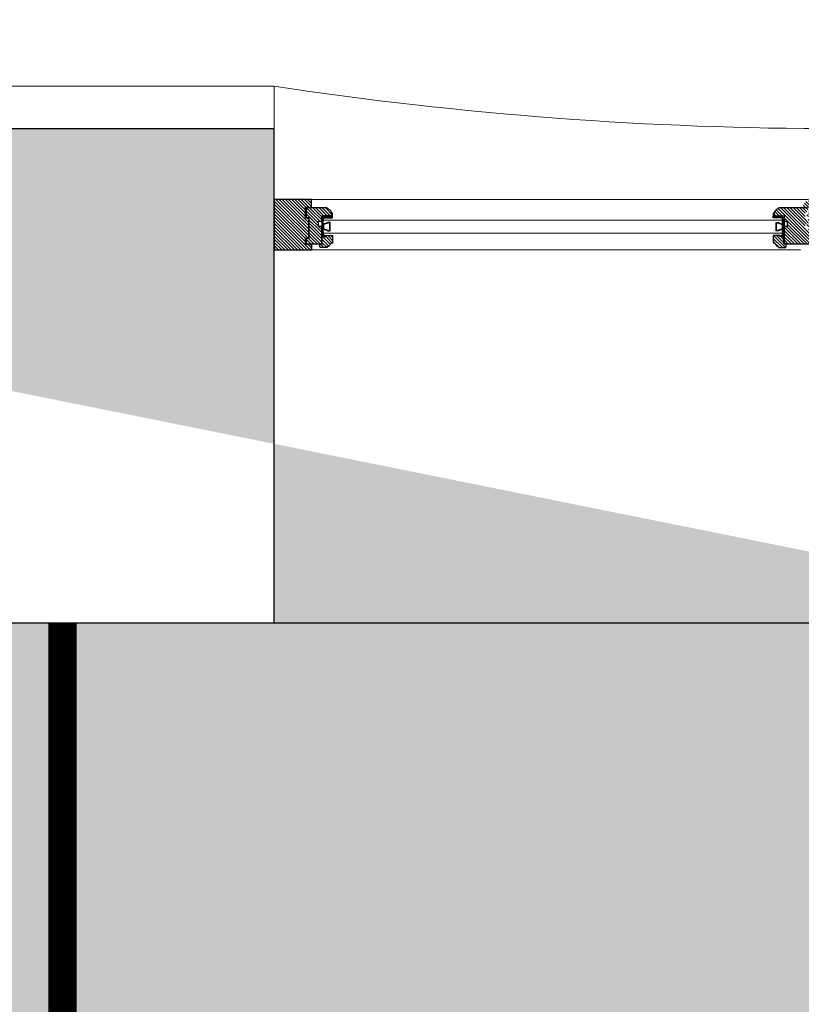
# Model space of a CAD drawing. Header units: millimetres. Extents: x 11706 to 69606, y 10911 to 38811.
# Tile 153 of 256: x 31146 to 32253, y 26920 to 28315. Entities that reach past the tile are written whole.
import ezdxf

# ---------------------------------------------------------------- set-up
doc = ezdxf.new("R2010")
doc.units = ezdxf.units.MM
for name, color, linetype, lineweight in [('concr', 5, 'Continuous', 50), ('hatch', 252, 'Continuous', 0), ('windows line', 151, 'Continuous', 0)]:
    doc.layers.add(name, color=color, linetype=linetype, lineweight=lineweight)
for name, color, linetype in [('doors', 4, 'Continuous'), ('floor', 172, 'Continuous'), ('Plaster', 81, 'Continuous'), ('wall', 5, 'Continuous')]:
    doc.layers.add(name, color=color, linetype=linetype)

# ---------------------------------------------------------------- blocks, each defined once
blk = doc.blocks.new('wind 1400')
h = blk.add_hatch()
h.set_pattern_fill('ANSI31', color=4, angle=-90, style=0)
h.set_pattern_definition([(225, (7117.473, 123812.3033), (-2.24506403, 2.24506403), [])])
edge = h.paths.add_edge_path()
edge.add_line((-7.2, 758), (-7.2, 751.6))
edge.add_line((-7.2, 751.6), (-17, 751.6))
edge.add_line((-17, 751.6), (-18.7, 754.6))
edge.add_arc((-20, 753.9), 1.5, 30.1137, 90)
edge.add_line((-20, 755.4), (-23.4, 755.4))
edge.add_line((-23.4, 755.4), (-23.7, 755))
edge.add_line((-23.7, 755), (-23.7, 714.1))
edge.add_line((-23.7, 714.1), (-22.2, 714.1))
edge.add_arc((-16.2, 714.1), 6, 180, 270)
edge.add_line((-16.2, 708.1), (-16.2, 706.6))
edge.add_line((-16.2, 706.6), (-12.5, 706.6))
edge.add_line((-12.5, 706.6), (-12.5, 722))
edge.add_line((-12.5, 722), (-5, 722))
edge.add_line((-5, 722), (-5, 726.5))
edge.add_line((-5, 726.5), (2.5, 726.5))
edge.add_line((2.5, 726.5), (2.5, 722))
edge.add_line((2.5, 722), (27.3, 722))
edge.add_line((27.3, 722), (27.3, 758.8))
edge.add_line((27.3, 758.8), (26.9, 759.1))
edge.add_line((26.9, 759.1), (7, 758.6))
edge.add_line((7, 758.6), (6.6, 758.2))
edge.add_line((6.6, 758.2), (6.6, 751.6))
edge.add_line((6.6, 751.6), (-0.1, 751.6))
edge.add_line((-0.1, 751.6), (-4.2, 758.4))
edge.add_line((-4.2, 758.4), (-6.9, 758.4))
edge.add_line((-6.9, 758.4), (-7.2, 758))
edge = h.paths.add_edge_path()
edge.add_line((16.8, 721.3), (16.8, 716))
edge.add_line((16.8, 716), (15.3, 716))
edge.add_line((15.3, 716), (15.3, 706.6))
edge.add_line((15.3, 706.6), (25.8, 706.6))
edge.add_arc((29.6, 706.7), 3.87, 108.7208, 181.2952, ccw=False)
edge.add_arc((27.1, 714), 3.87, 288.7208, 361.2952)
edge.add_line((31, 714.1), (32.5, 714.1))
edge.add_line((32.5, 714.1), (32.5, 724.4))
edge.add_line((32.5, 724.4), (27.3, 725.4))
edge.add_line((27.3, 725.4), (27.3, 721.6))
edge.add_line((27.3, 721.6), (16.8, 721.3))
edge = h.paths.add_edge_path()
edge.add_line((8, 760.2), (27.3, 760.2))
edge.add_arc((34, 760.2), 6.75, 90, 180, ccw=False)
edge.add_line((34, 767), (35, 767))
edge.add_line((35, 767), (35, 800))
edge.add_line((35, 800), (-35.5, 800))
edge.add_line((-35.5, 800), (-35.5, 756.5))
edge.add_line((-35.5, 756.5), (-34, 756.5))
edge.add_arc((-28, 756.5), 6, 180, 270)
edge.add_line((-28, 750.5), (-28, 749))
edge.add_line((-28, 749), (-24.9, 749))
edge.add_line((-24.9, 749), (-24.9, 757.2))
edge.add_line((-24.9, 757.2), (-15.9, 757.2))
edge.add_line((-15.9, 757.2), (-13.6, 753.5))
edge.add_line((-13.6, 753.5), (-11.7, 753.5))
edge.add_line((-11.7, 753.5), (-11.4, 753.9))
edge.add_line((-11.4, 753.9), (-11.4, 767.4))
edge.add_line((-11.4, 767.4), (-8.4, 767.4))
edge.add_line((-8.4, 767.4), (-8.4, 761.8))
edge.add_line((-8.4, 761.8), (-5.9, 761.8))
edge.add_line((-5.9, 761.8), (-5.9, 760.2))
edge.add_line((-5.9, 760.2), (-3.8, 760.2))
edge.add_line((-3.8, 760.2), (0.3, 753.5))
edge.add_line((0.3, 753.5), (2.1, 753.5))
edge.add_line((2.1, 753.5), (2.5, 753.9))
edge.add_line((2.5, 753.9), (2.5, 767.4))
edge.add_line((2.5, 767.4), (5.5, 767.4))
edge.add_line((5.5, 767.4), (5.5, 761.8))
edge.add_line((5.5, 761.8), (8, 761.8))
at = {"ltscale": 10}
h = blk.add_hatch(dxfattribs=at)
h.set_pattern_fill('BRASS', color=4, scale=0.225, angle=-135, style=0)
h.set_pattern_definition([(315, (591.7002, 2718.9014), (-1.0102788, -1.0102788), []), (315, (591.195, 2718.3963), (-1.0102788, -1.0102788), [0.714375, -0.3571875])])
h.paths.add_polyline_path([(-12.5, 718.6), (-9.5, 718.6), (-9.5, 709.6), (-12.5, 709.6)])
h = blk.add_hatch(dxfattribs=at)
h.set_pattern_fill('ANGLE', color=4, scale=0.1125, angle=-135, style=0)
h.set_pattern_definition([(315, (601.4502, 2718.9014), (-0.55565335, -0.55565335), [0.5715, -0.2143125]), (225, (601.4502, 2718.9014), (-0.55565335, 0.55565335), [0.5715, -0.2143125])])
edge = h.paths.add_edge_path()
edge.add_line((15.3, 722), (15.3, 719.8))
edge.add_line((15.3, 719.8), (13.8, 719.8))
edge.add_arc((14.1, 720.9), 1.16, 104.793, 255.207, ccw=False)
edge.add_line((13.8, 722), (15.3, 722))
h = blk.add_hatch(dxfattribs=at)
h.set_pattern_fill('ANGLE', color=4, scale=0.1125, angle=-135, style=0)
h.set_pattern_definition([(315, (601.4502, 2723.0264), (-0.55565335, -0.55565335), [0.5715, -0.2143125]), (225, (601.4502, 2723.0264), (-0.55565335, 0.55565335), [0.5715, -0.2143125])])
edge = h.paths.add_edge_path()
edge.add_line((16.8, 721.6), (16.8, 717.1))
edge.add_arc((16, 717.7), 0.938, 216.8699, 323.1301, ccw=False)
edge.add_line((15.3, 717.1), (15.3, 721.6))
edge.add_arc((16, 721.1), 0.926, 35.8841, 144.1159, ccw=False)
h = blk.add_hatch(dxfattribs=at)
h.set_pattern_fill('ANGLE', color=4, scale=0.1125, angle=-135, style=0)
h.set_pattern_definition([(315, (591.7002, 2718.9014), (-0.55565335, -0.55565335), [0.5715, -0.2143125]), (225, (591.7002, 2718.9014), (-0.55565335, 0.55565335), [0.5715, -0.2143125])])
h.paths.add_polyline_path([(-12.5, 709.6), (-9.5, 709.6), (-9.5, 706.6), (-12.5, 706.6)])
h = blk.add_hatch()
h.set_pattern_fill('ANSI31', color=4, angle=-90, style=0)
h.set_pattern_definition([(225, (7117.473, 123984.8033), (-2.24506403, 2.24506403), [])])
edge = h.paths.add_edge_path()
edge.add_line((-12.5, 67.1), (-12.5, 82.5))
edge.add_line((-12.5, 82.5), (-16.2, 82.5))
edge.add_line((-16.2, 82.5), (-16.2, 81))
edge.add_arc((-16.2, 75), 6, 90, 180)
edge.add_line((-22.2, 75), (-23.7, 75))
edge.add_line((-23.7, 75), (-23.7, 45))
edge.add_line((-23.7, 45), (-10.2, 45))
edge.add_line((-10.2, 45), (-10.2, 48.8))
edge.add_line((-10.2, 48.8), (19.8, 48.8))
edge.add_line((19.8, 48.8), (19.8, 45))
edge.add_line((19.8, 45), (27.3, 45))
edge.add_line((27.3, 45), (27.3, 67.1))
edge.add_line((27.3, 67.1), (2.5, 67.1))
edge.add_line((2.5, 67.1), (2.5, 62.6))
edge.add_line((2.5, 62.6), (-5, 62.6))
edge.add_line((-5, 62.6), (-5, 67.1))
edge.add_line((-5, 67.1), (-12.5, 67.1))
h.paths.add_polyline_path([(-24.7, 52.5), (-35.5, 52.5), (-35.5, 0), (35.5, 0), (35.5, 52.5), (28.3, 52.5), (28.3, 44), (18.8, 44), (18.8, 48.8), (-9.2, 48.8), (-9.2, 44), (-24.7, 44)])
edge = h.paths.add_edge_path()
edge.add_line((17, 67.9), (17, 73.1))
edge.add_line((17, 73.1), (15.5, 73.1))
edge.add_line((15.5, 73.1), (15.5, 82.5))
edge.add_line((15.5, 82.5), (26, 82.5))
edge.add_arc((29.9, 82.4), 3.87, 178.7048, 251.2792)
edge.add_arc((27.4, 75.1), 3.87, -1.2952, 71.2792, ccw=False)
edge.add_line((31.2, 75), (32.5, 75))
edge.add_line((32.5, 75), (32.5, 64.7))
edge.add_line((32.5, 64.7), (27.5, 63.8))
edge.add_line((27.5, 63.8), (27.5, 67.9))
edge.add_line((27.5, 67.9), (17, 67.9))
h = blk.add_hatch(dxfattribs=at)
h.set_pattern_fill('ANGLE', color=4, scale=0.1125, angle=-135, style=0)
h.set_pattern_definition([(45, (591.7002, -1929.7764), (-0.55565335, 0.55565335), [0.5715, -0.2143125]), (135, (591.7002, -1929.7764), (-0.55565335, -0.55565335), [0.5715, -0.2143125])])
h.paths.add_polyline_path([(-12.5, 79.5), (-9.5, 79.5), (-9.5, 82.5), (-12.5, 82.5)])
h = blk.add_hatch(dxfattribs=at)
h.set_pattern_fill('BRASS', color=4, scale=0.225, angle=-135, style=0)
h.set_pattern_definition([(45, (591.7002, -1929.7764), (-1.0102788, 1.0102788), []), (45, (591.195, -1929.2713), (-1.0102788, 1.0102788), [0.714375, -0.3571875])])
h.paths.add_polyline_path([(-12.5, 70.5), (-9.5, 70.5), (-9.5, 79.5), (-12.5, 79.5)])
h = blk.add_hatch(dxfattribs=at)
h.set_pattern_fill('ANGLE', color=4, scale=0.1125, angle=-135, style=0)
h.set_pattern_definition([(45, (601.4502, -1933.9014), (-0.55565335, 0.55565335), [0.5715, -0.2143125]), (135, (601.4502, -1933.9014), (-0.55565335, -0.55565335), [0.5715, -0.2143125])])
edge = h.paths.add_edge_path()
edge.add_line((16.8, 67.5), (16.8, 72))
edge.add_arc((16, 71.4), 0.938, 36.8699, 143.1301)
edge.add_line((15.3, 72), (15.3, 67.5))
edge.add_arc((16, 68.1), 0.926, 215.8841, 324.1159)
h = blk.add_hatch(dxfattribs=at)
h.set_pattern_fill('ANGLE', color=4, scale=0.1125, angle=-135, style=0)
h.set_pattern_definition([(45, (601.4502, -1929.7764), (-0.55565335, 0.55565335), [0.5715, -0.2143125]), (135, (601.4502, -1929.7764), (-0.55565335, -0.55565335), [0.5715, -0.2143125])])
edge = h.paths.add_edge_path()
edge.add_line((15.3, 67.1), (15.3, 69.4))
edge.add_line((15.3, 69.4), (13.8, 69.4))
edge.add_arc((14.1, 68.2), 1.16, 104.793, 255.207)
edge.add_line((13.8, 67.1), (15.3, 67.1))
at = {"color": 8}
for p, q in [((-35.5, 756.5), (-35, 52.5)), ((35.5, 52.5), (35, 745.3))]:
    blk.add_line(p, q, dxfattribs=at)
at = {"color": 4, "ltscale": 10}
for p, q in [((-10.2, 722), (13, 719.8)), ((-10.2, 719.8), (13, 722)), ((15.3, 719.8), (-9.5, 719.8)), ((-10.2, 69.4), (13, 67.1)), ((-10.2, 67.1), (13, 69.4))]:
    blk.add_line(p, q, dxfattribs=at)
at = {"color": 7}
for p, q in [((-6.2, 719.8), (-5.7, 69.4)), ((12, 719.8), (12.5, 69.4))]:
    blk.add_line(p, q, dxfattribs=at)
for p, q in [((15.3, 69.4), (-9.5, 69.4)), ((-10.2, 45), (-10.2, 48.8)), ((27.3, 52.5), (35.5, 52.5))]:
    blk.add_line(p, q)
for points in [[(-23.7, 755), (-23.7, 714.1), (-22.2, 714.1, 0.414214), (-16.2, 708.1), (-16.2, 706.6), (-12.5, 706.6), (-12.5, 722), (-5, 722), (-5, 726.5), (2.5, 726.5), (2.5, 722), (27.3, 722), (27.3, 758.8)], [(-12.5, 67.1), (-12.5, 82.5), (-16.2, 82.5), (-16.2, 81, 0.414214), (-22.2, 75), (-23.7, 75), (-23.7, 45), (-10.2, 45), (-10.2, 48.8), (19.8, 48.8), (19.8, 45), (27.3, 45), (27.3, 67.1), (2.5, 67.1), (2.5, 62.6), (-5, 62.6), (-5, 67.1), (-12.5, 67.1)]]:
    blk.add_lwpolyline(points, format="xyb", dxfattribs=at)
at = {"color": 4, "ltscale": 10}
for points in [[(-12.5, 718.6), (-9.5, 718.6), (-9.5, 709.6), (-12.5, 709.6)], [(13, 722), (13, 719.8), (-10.2, 719.8), (-10.2, 722)], [(-12.5, 709.6), (-9.5, 709.6), (-9.5, 706.6), (-12.5, 706.6)], [(-12.5, 79.5), (-9.5, 79.5), (-9.5, 82.5), (-12.5, 82.5)], [(-12.5, 70.5), (-9.5, 70.5), (-9.5, 79.5), (-12.5, 79.5)], [(13, 67.1), (13, 69.4), (-10.2, 69.4), (-10.2, 67.1)]]:
    blk.add_lwpolyline(points, close=True, dxfattribs=at)
at = {"color": 7}
for points in [[(8.9, 710.8), (-3.1, 710.8), (-3.1, 714.5), (-2.4, 714.5), (-0.5, 719.8), (6.3, 719.8), (8.1, 714.5), (8.9, 714.5)], [(8.5, 711.1), (-2.7, 711.1), (-2.7, 714.1), (-2.1, 714.1), (-0.3, 719.4), (6, 719.4), (7.9, 714.1), (8.5, 714.1)], [(8.9, 79.1), (-3.1, 79.1), (-3.1, 75.4), (-2.4, 75.4), (-0.5, 69.4), (6.3, 69.4), (8.1, 75.4), (8.9, 75.4)], [(8.5, 78.7), (-2.7, 78.7), (-2.7, 75.7), (-2.1, 75.7), (-0.3, 69.7), (6, 69.7), (7.9, 75.7), (8.5, 75.7)]]:
    blk.add_lwpolyline(points, close=True, dxfattribs=at)
at = {"color": 4, "ltscale": 10}
for points in [[(15.3, 722), (15.3, 719.8), (13.8, 719.8, -0.770201), (13.8, 722)], [(16.8, 721.6), (16.8, 717.1, -0.5), (15.3, 717.1), (15.3, 721.6, -0.5108)], [(16.8, 67.5), (16.8, 72, 0.5), (15.3, 72), (15.3, 67.5, 0.5108)], [(15.3, 67.1), (15.3, 69.4), (13.8, 69.4, 0.770201), (13.8, 67.1)]]:
    blk.add_lwpolyline(points, format="xyb", close=True, dxfattribs=at)
at = {"color": 7}
for points in [[(16.8, 721.3), (16.8, 716), (15.3, 716), (15.3, 706.6), (25.8, 706.6, -0.327693), (28.4, 710.4, 0.327693), (31, 714.1), (32.5, 714.1), (32.5, 724.4), (27.3, 725.4), (27.3, 721.6), (16.8, 721.3)], [(17, 67.9), (17, 73.1), (15.5, 73.1), (15.5, 82.5), (26, 82.5, 0.327693), (28.6, 78.7, -0.327693), (31.2, 75), (32.5, 75), (32.5, 64.7), (27.5, 63.8), (27.5, 67.9), (17, 67.9)]]:
    blk.add_lwpolyline(points, format="xyb", close=True, dxfattribs=at)
blk.add_lwpolyline([(-24.7, 52.5), (-35.5, 52.5), (-35.5, 0), (35.5, 0), (35.5, 52.5), (28.3, 52.5), (28.3, 44), (18.8, 44), (18.8, 48.8), (-9.2, 48.8), (-9.2, 44), (-24.7, 44), (-24.7, 52.5)], dxfattribs=at)

msp = doc.modelspace()

# ---------------------------------------------------------------- hatches: boundary and pattern name
at = {"layer": 'floor', "true_color": 0xfef4cd}
h = msp.add_hatch(color=254, dxfattribs=at)
h.paths.add_polyline_path([(16506.5, 11710.5), (12406.5, 11710.5), (12406.6, 15810.5), (16506.5, 15810.5), (16506.5, 14810.5), (16606.5, 14810.5), (16606.5, 16010.5), (16506.5, 16010.5), (16506.5, 16910.5), (16606.5, 16910.5), (16606.5, 18185.5), (12406.5, 18185.5), (12406.5, 22335.5), (18706.5, 22335.5), (18706.5, 22085.5), (18956.5, 22085.5), (18956.5, 17085.5), (18706.5, 17085.5), (18706.5, 16485.5), (19306.5, 16485.5), (19306.5, 17085.5), (19056.5, 17085.5), (19056.5, 22085.5), (19306.5, 22085.5), (19306.5, 22335.5), (26106.5, 22335.5), (26106.5, 22085.5), (26706.5, 22085.5), (26706.5, 22685.5), (26106.5, 22685.5), (26106.5, 22435.5), (19306.5, 22435.5), (19306.5, 22956.8), (19206.5, 22956.8), (19206.5, 22685.5), (18706.5, 22685.5), (18706.5, 22435.5), (12406.5, 22435.5), (12406.5, 27460.5), (12606.5, 27460.5), (12606.5, 28260.5), (13406.5, 28260.5), (13406.5, 27460.5), (19206.5, 27460.5), (19206.5, 23766.8), (19306.5, 23766.8), (19306.5, 27460.5), (26356.5, 27460.5), (26356.5, 23766.8), (26456.5, 23766.8), (26456.5, 27460.5), (31206.5, 27460.5), (31206.5, 22435.5), (28206.5, 22435.5), (28206.5, 22335.5), (31206.5, 22335.5), (31206.5, 16835.5), (28206.5, 16835.5), (28206.5, 16735.5), (31206.5, 16735.5), (31206.5, 11710.5), (26806.5, 11710.5), (26806.5, 13826.7), (26706.5, 13826.7), (26706.5, 11710.5), (16606.5, 11710.5), (16606.5, 13910.5), (16506.5, 13910.5)])
h.paths.add_polyline_path([(26106.5, 17085.5), (26706.5, 17085.5), (26706.5, 16485.5), (26106.5, 16485.5)], flags=16)
at = {"layer": 'floor'}
h = msp.add_hatch(dxfattribs=at)
h.set_pattern_fill('ANGLE', color=252, scale=40, style=0)
h.set_pattern_definition([(0, (-135610.08, 201539), (0, 279.4), [203.2, -76.2]), (90, (-135610.08, 201539), (-279.4, 2e-14), [203.2, -76.2])])
h.paths.add_polyline_path([(34106.5, 24820.5), (40906.5, 24820.5), (40906.5, 14885.5), (34106.5, 14885.5)], flags=16)
h.paths.add_polyline_path([(31206.5, 27460.5), (34706.5, 27460.5), (34706.5, 28235.5), (35906.5, 28235.5), (35906.5, 27415.5), (35911.5, 27410.5), (36901.5, 27410.5), (36906.5, 27415.5), (36906.5, 28235.5), (38106.5, 28235.5), (38106.5, 27415.5), (38111.5, 27410.5), (38631.5, 27410.5), (39406.5, 27410.5), (39406.5, 28260.5), (43006.5, 28260.5), (43006.5, 27460.5), (43806.5, 27460.5), (43806.5, 11710.5), (31206.5, 11710.5)])
at = {"layer": 'hatch', "true_color": 0xc3db84}
h = msp.add_hatch(color=53, dxfattribs=at)
h.paths.add_polyline_path([(34106.5, 24820.5), (40906.5, 24820.5), (40906.5, 14885.5), (34106.5, 14885.5)], flags=16)
h.paths.add_polyline_path([(31206.5, 27460.5), (34706.5, 27460.5), (34706.5, 28235.5), (35906.5, 28235.5), (35906.5, 27415.5), (35911.5, 27410.5), (36901.5, 27410.5), (36906.5, 27415.5), (36906.5, 28235.5), (38106.5, 28235.5), (38106.5, 27415.5), (38111.5, 27410.5), (38631.5, 27410.5), (39406.5, 27410.5), (39406.5, 28260.5), (43006.5, 28260.5), (43006.5, 27460.5), (43806.5, 27460.5), (43806.5, 11710.5), (31206.5, 11710.5)])
at = {"layer": 'wall', "true_color": 0x706e6b}
h = msp.add_hatch(color=8, dxfattribs=at)
h.paths.add_polyline_path([(12406.5, 15910.5), (16506.5, 15910.5), (16506.5, 16010.5), (16606.5, 16010.5), (16606.5, 14810.5), (16506.5, 14810.5), (16506.5, 15810.5), (12406.5, 15810.5)])
h.paths.add_polyline_path([(68906.5, 19785.5), (65406.5, 19785.5), (65406.5, 19885.5), (65306.5, 19885.5), (65306.5, 19585.5), (65406.5, 19585.5), (65406.5, 19685.5), (68906.5, 19685.5)])
h.paths.add_polyline_path([(68906.5, 22460.5), (64667.3, 22460.5), (64667.3, 22311.1), (65306.5, 22311.1), (65306.5, 20885.5), (65406.5, 20885.5), (65406.5, 22311.1), (68906.5, 22311.1)])
h.paths.add_polyline_path([(16606.5, 13910.5), (16506.5, 13910.5), (16506.5, 11710.5), (16606.5, 11710.5)])
h.paths.add_polyline_path([(65406.5, 18585.5), (65306.5, 18585.5), (65306.5, 17010.5), (65406.5, 17010.5)])
h.paths.add_polyline_path([(63706.5, 16485.5), (63506.5, 16485.5), (63506.5, 11710.5), (63706.5, 11710.5)])
h.paths.add_polyline_path([(63906.5, 17010.5), (63706.5, 17010.5), (63706.5, 16760.5), (63906.5, 16760.5)])
h.paths.add_polyline_path([(66906.5, 17010.5), (64906.5, 17010.5), (64906.5, 16760.5), (66906.5, 16760.5)])
h.paths.add_polyline_path([(63481.5, 27460.5), (63331.5, 27460.5), (63331.5, 22685.5), (63481.5, 22685.5)], flags=16)
h.paths.add_polyline_path([(63856.5, 22460.5), (63706.5, 22460.5), (63706.5, 22310.5), (63856.5, 22310.5)], flags=17)
h.paths.add_polyline_path([(56081.5, 16485.5), (55931.5, 16485.5), (55931.5, 11710.5), (56081.5, 11710.5)])
h.paths.add_polyline_path([(48681.5, 16485.5), (48531.5, 16485.5), (48531.5, 11710.5), (48681.5, 11710.5)])
h.paths.add_polyline_path([(48681.5, 27460.5), (48531.5, 27460.5), (48531.5, 22685.5), (48681.5, 22685.5)], flags=16)
h.paths.add_polyline_path([(19056.5, 22085.5), (18956.5, 22085.5), (18956.5, 17085.5), (19056.5, 17085.5)])
h.paths.add_polyline_path([(26806.5, 13826.7), (26706.5, 13826.7), (26706.5, 11710.5), (26806.5, 11710.5)])
h.paths.add_polyline_path([(18706.5, 22435.5), (12406.5, 22435.5), (12406.5, 22335.5), (18706.5, 22335.5)])
h.paths.add_polyline_path([(26106.5, 22435.5), (19306.5, 22435.5), (19306.5, 22335.5), (26106.5, 22335.5)], flags=17)
h.paths.add_polyline_path([(12406.5, 18085.5), (12406.5, 18185.5), (16606.5, 18185.5), (16606.5, 16910.5), (16506.5, 16910.5), (16506.5, 18085.5)])
h.paths.add_polyline_path([(31206.5, 16835.5), (28206.5, 16835.5), (28206.5, 16735.5), (31206.5, 16735.5)])
h.paths.add_polyline_path([(19306.5, 22956.8), (19206.5, 22956.8), (19206.5, 22685.5), (19306.5, 22685.5)], flags=17)
h.paths.add_polyline_path([(28206.5, 22435.5), (31206.5, 22435.5), (31206.5, 22335.5), (28206.5, 22335.5)], flags=17)
h.paths.add_polyline_path([(69506.5, 20085.5), (68906.5, 20085.5), (68906.5, 19485.5), (69506.5, 19485.5)])
h.paths.add_polyline_path([(66906.5, 15610.5), (66906.5, 17010.5), (68906.5, 17010.5), (68906.5, 17885.5), (69606.5, 17885.5), (69606.5, 16310.5), (67606.5, 16310.5), (67606.5, 15610.5)])
h.paths.add_polyline_path([(48606.5, 20751.9), (48506.5, 20751.9), (48506.5, 18419.2), (48606.5, 18419.2)])
h.paths.add_polyline_path([(43506.5, 11710.5), (44106.5, 11710.5), (44106.5, 11010.5), (43506.5, 11010.5)])
h.paths.add_polyline_path([(63106.5, 22685.5), (63706.5, 22685.5), (63706.5, 22085.5), (63106.5, 22085.5)], flags=17)
h.paths.add_polyline_path([(69606.5, 23085.5), (68906.5, 23085.5), (68906.5, 21685.5), (69606.5, 21685.5)])
h.paths.add_polyline_path([(65706.5, 11710.5), (66906.5, 11710.5), (66906.5, 14610.5), (67606.5, 14610.5), (67606.5, 10910.5), (65706.5, 10910.5)])
h.paths.add_polyline_path([(62706.5, 11710.5), (64106.5, 11710.5), (64106.5, 10910.5), (62706.5, 10910.5)])
h.paths.add_polyline_path([(55306.5, 11710.5), (56706.5, 11710.5), (56706.5, 10910.5), (55306.5, 10910.5)])
h.paths.add_polyline_path([(47906.5, 11710.5), (49306.5, 11710.5), (49306.5, 10910.5), (47906.5, 10910.5)])
h.paths.add_polyline_path([(60506.5, 11710.5), (61106.5, 11710.5), (61106.5, 11010.5), (60506.5, 11010.5)])
h.paths.add_polyline_path([(58306.5, 11710.5), (58906.5, 11710.5), (58906.5, 11010.5), (58306.5, 11010.5)])
h.paths.add_polyline_path([(53106.5, 11710.5), (53706.5, 11710.5), (53706.5, 11010.5), (53106.5, 11010.5)])
h.paths.add_polyline_path([(50906.5, 11710.5), (51506.5, 11710.5), (51506.5, 11010.5), (50906.5, 11010.5)])
h.paths.add_polyline_path([(45706.5, 11710.5), (46306.5, 11710.5), (46306.5, 11010.5), (45706.5, 11010.5)])
h.paths.add_polyline_path([(48306.5, 17085.5), (48906.5, 17085.5), (48906.5, 16485.5), (48306.5, 16485.5)])
h.paths.add_polyline_path([(55706.5, 17085.5), (56306.5, 17085.5), (56306.5, 16485.5), (55706.5, 16485.5)])
h.paths.add_polyline_path([(63106.5, 17085.5), (63706.5, 17085.5), (63706.5, 16485.5), (63106.5, 16485.5)])
h.paths.add_polyline_path([(55706.5, 22685.5), (56306.5, 22685.5), (56306.5, 22085.5), (55706.5, 22085.5)], flags=17)
h.paths.add_polyline_path([(48306.5, 22685.5), (48906.5, 22685.5), (48906.5, 22085.5), (48306.5, 22085.5)], flags=17)
h.paths.add_polyline_path([(40506.5, 11710.5), (41906.5, 11710.5), (41906.5, 10910.5), (40506.5, 10910.5)])
h.paths.add_polyline_path([(33506.5, 17085.5), (34106.5, 17085.5), (34106.5, 16485.5), (33506.5, 16485.5)])
h.paths.add_polyline_path([(40906.5, 17085.5), (41506.5, 17085.5), (41506.5, 16485.5), (40906.5, 16485.5)])
h.paths.add_polyline_path([(40906.5, 22685.5), (41506.5, 22685.5), (41506.5, 22085.5), (40906.5, 22085.5)], flags=17)
h.paths.add_polyline_path([(33506.5, 22685.5), (34106.5, 22685.5), (34106.5, 22085.5), (33506.5, 22085.5)], flags=17)
h.paths.add_polyline_path([(26406.5, 20751.9), (26506.5, 20751.9), (26506.5, 18419.2), (26406.5, 18419.2)])
h.paths.add_polyline_path([(33106.5, 11710.5), (34506.5, 11710.5), (34506.5, 10910.5), (33106.5, 10910.5)])
h.paths.add_polyline_path([(38306.5, 11710.5), (38906.5, 11710.5), (38906.5, 11010.5), (38306.5, 11010.5)])
h.paths.add_polyline_path([(36106.5, 11710.5), (36706.5, 11710.5), (36706.5, 11010.5), (36106.5, 11010.5)])
h.paths.add_polyline_path([(30906.5, 11710.5), (31506.5, 11710.5), (31506.5, 11010.5), (30906.5, 11010.5)])
h.paths.add_polyline_path([(11746.5, 20385.5), (12406.5, 20385.5), (12406.5, 20985.5), (11746.5, 20985.5)])
h.paths.add_polyline_path([(12406.5, 20985.5), (11706.5, 20985.5), (11706.5, 23360.5), (12406.5, 23360.5)])
h.paths.add_polyline_path([(11746.5, 18785.5), (12406.5, 18785.5), (12406.5, 18185.5), (11746.5, 18185.5)])
h.paths.add_polyline_path([(11746.5, 15210.5), (12406.5, 15210.5), (12406.5, 15810.5), (11746.5, 15810.5)])
h.paths.add_polyline_path([(11746.5, 13610.5), (12406.5, 13610.5), (12406.5, 13010.5), (11746.5, 13010.5)])
h.paths.add_polyline_path([(12406.5, 18185.5), (11706.5, 18185.5), (11706.5, 15810.5), (12406.5, 15810.5)])
h.paths.add_polyline_path([(25706.5, 11710.5), (27106.5, 11710.5), (27106.5, 10910.5), (25706.5, 10910.5)])
h.paths.add_polyline_path([(18306.5, 11710.5), (19706.5, 11710.5), (19706.5, 10910.5), (18306.5, 10910.5)])
h.paths.add_polyline_path([(28706.5, 11710.5), (29306.5, 11710.5), (29306.5, 11010.5), (28706.5, 11010.5)])
h.paths.add_polyline_path([(23506.5, 11710.5), (24106.5, 11710.5), (24106.5, 11010.5), (23506.5, 11010.5)])
h.paths.add_polyline_path([(21306.5, 11710.5), (21906.5, 11710.5), (21906.5, 11010.5), (21306.5, 11010.5)])
h.paths.add_polyline_path([(16306.5, 11710.5), (16906.5, 11710.5), (16906.5, 11010.5), (16306.5, 11010.5)])
h.paths.add_polyline_path([(14306.5, 11710.5), (14906.5, 11710.5), (14906.5, 11010.5), (14306.5, 11010.5)])
h.paths.add_polyline_path([(11706.5, 13010.5), (12406.5, 13010.5), (12406.5, 11710.5), (12906.5, 11710.5), (12906.5, 10910.5), (11706.5, 10910.5)])
h.paths.add_polyline_path([(18706.5, 17085.5), (19306.5, 17085.5), (19306.5, 16485.5), (18706.5, 16485.5)])
h.paths.add_polyline_path([(26106.5, 17085.5), (26706.5, 17085.5), (26706.5, 16485.5), (26106.5, 16485.5)])
h.paths.add_polyline_path([(26106.5, 22685.5), (26706.5, 22685.5), (26706.5, 22085.5), (26106.5, 22085.5)], flags=17)
h.paths.add_polyline_path([(18706.5, 22685.5), (19306.5, 22685.5), (19306.5, 22085.5), (18706.5, 22085.5)], flags=17)
h.paths.add_polyline_path([(14306.5, 31260.5), (14406.5, 31260.5), (14406.5, 30060.5), (14906.5, 30060.5), (14906.5, 29960.5), (14306.5, 29960.5)], flags=17)
h.paths.add_polyline_path([(26456.5, 27460.5), (26356.5, 27460.5), (26356.5, 23766.8), (26456.5, 23766.8)], flags=17)
h.paths.add_polyline_path([(19306.5, 27460.5), (19206.5, 27460.5), (19206.5, 23766.8), (19306.5, 23766.8)], flags=17)
h.paths.add_polyline_path([(11706.5, 28260.5), (12606.5, 28260.5), (12606.5, 27460.5), (12406.5, 27460.5), (12406.5, 26160.5), (11706.5, 26160.5)])
h.paths.add_polyline_path([(16906.5, 27460.5), (13406.5, 27460.5), (13406.5, 28260.5), (16906.5, 28260.5)])
h.paths.add_polyline_path([(11906.5, 30560.5), (11906.5, 31860.5), (15506.5, 31860.5), (15506.5, 28260.5), (14906.5, 28260.5), (14906.5, 31260.5), (12506.5, 31260.5), (12506.5, 30560.5)])
h.paths.add_polyline_path([(12506.5, 29560.5), (11906.5, 29560.5), (11906.5, 28260.5), (12506.5, 28260.5)], flags=17)
h.paths.add_polyline_path([(33106.5, 27460.5), (34506.5, 27460.5), (34506.5, 28260.5), (33106.5, 28260.5)], flags=16)
h.paths.add_polyline_path([(11746.5, 23960.5), (12406.5, 23960.5), (12406.5, 23360.5), (11746.5, 23360.5)])
h.paths.add_polyline_path([(11746.5, 25560.5), (12406.5, 25560.5), (12406.5, 26160.5), (11746.5, 26160.5)])
h.paths.add_polyline_path([(25706.5, 27460.5), (27106.5, 27460.5), (27106.5, 28260.5), (25706.5, 28260.5)], flags=17)
h.paths.add_polyline_path([(18306.5, 27460.5), (19706.5, 27460.5), (19706.5, 28260.5), (18306.5, 28260.5)], flags=17)
h.paths.add_polyline_path([(23506.5, 27460.5), (24106.5, 27460.5), (24106.5, 28160.5), (23506.5, 28160.5)], flags=17)
h.paths.add_polyline_path([(21306.5, 27460.5), (21906.5, 27460.5), (21906.5, 28160.5), (21306.5, 28160.5)], flags=17)
h.paths.add_polyline_path([(30906.5, 27460.5), (31506.5, 27460.5), (31506.5, 28160.5), (30906.5, 28160.5)], flags=17)
h.paths.add_polyline_path([(28706.5, 27460.5), (29306.5, 27460.5), (29306.5, 28160.5), (28706.5, 28160.5)], flags=17)
h.paths.add_polyline_path([(47906.5, 27660.5), (46306.5, 27660.5), (46306.5, 27460.5), (47906.5, 27460.5)], flags=17)
h.paths.add_polyline_path([(45706.5, 27660.5), (44106.5, 27660.5), (44106.5, 27460.5), (45706.5, 27460.5)], flags=17)
h.paths.add_polyline_path([(43006.5, 27460.5), (43006.5, 28260.5), (43406.5, 28260.5), (43406.5, 29360.5), (44106.5, 29360.5), (44106.5, 28260.5), (44106.5, 27460.5)], flags=16)
h.paths.add_polyline_path([(46306.5, 27460.5), (45706.5, 27460.5), (45706.5, 28160.5), (46306.5, 28160.5)], flags=16)
h.paths.add_polyline_path([(55306.5, 27460.5), (56706.5, 27460.5), (56706.5, 28260.5), (55306.5, 28260.5)], flags=16)
h.paths.add_polyline_path([(47906.5, 27460.5), (49306.5, 27460.5), (49306.5, 28260.5), (47906.5, 28260.5)], flags=16)
h.paths.add_polyline_path([(53106.5, 27460.5), (53706.5, 27460.5), (53706.5, 28160.5), (53106.5, 28160.5)], flags=16)
h.paths.add_polyline_path([(50906.5, 27460.5), (51506.5, 27460.5), (51506.5, 28160.5), (50906.5, 28160.5)], flags=16)
h.paths.add_polyline_path([(38306.5, 27460.5), (38306.5, 28260.5), (38406.5, 28260.5), (38406.5, 29160.5), (39106.5, 29160.5), (39106.5, 28260.5), (39406.5, 28260.5), (39406.5, 27460.5)], flags=16)
h.paths.add_polyline_path([(40969.2, 28260.5), (41451.7, 28260.5), (41451.7, 27460.5), (40969.2, 27460.5)], flags=17)
h.paths.add_polyline_path([(67906.5, 27460.5), (67906.5, 28260.5), (69606.5, 28260.5), (69606.5, 26885.5), (68906.5, 26885.5), (68906.5, 27460.5)])
h.paths.add_polyline_path([(65706.5, 27460.5), (66306.5, 27460.5), (66306.5, 28160.5), (65706.5, 28160.5)])
h.paths.add_polyline_path([(62706.5, 27460.5), (64106.5, 27460.5), (64106.5, 28260.5), (62706.5, 28260.5)], flags=16)
h.paths.add_polyline_path([(60506.5, 27460.5), (61106.5, 27460.5), (61106.5, 28160.5), (60506.5, 28160.5)], flags=16)
h.paths.add_polyline_path([(58306.5, 27460.5), (58906.5, 27460.5), (58906.5, 28160.5), (58306.5, 28160.5)], flags=16)
h.paths.add_polyline_path([(69506.5, 25285.5), (68906.5, 25285.5), (68906.5, 24685.5), (69506.5, 24685.5)])
h.paths.add_polyline_path([(48906.5, 31560.5), (48606.5, 31560.5), (48606.5, 31260.5), (48906.5, 31260.5)])
h.paths.add_polyline_path([(48906.5, 38810.5), (48606.5, 38810.5), (48606.5, 38510.5), (48906.5, 38510.5)])
h.paths.add_polyline_path([(45106.5, 33360.5), (45106.5, 38810.5), (44256.5, 38810.5), (44256.5, 38110.5), (44406.5, 38110.5), (44406.5, 33360.5)])
h.paths.add_polyline_path([(41106.5, 32860.5), (41506.5, 32860.5), (41506.5, 33760.5), (41106.5, 33760.5), (41106.5, 38110.5), (40756.5, 38110.5), (40756.5, 38810.5), (41756.5, 38810.5), (41756.5, 38110.5), (41606.5, 38110.5), (41606.5, 31960.5), (41706.5, 31960.5), (41706.5, 31260.5), (41106.5, 31260.5)])
h.paths.add_polyline_path([(43656.5, 38760.5), (43306.5, 38760.5), (43306.5, 38110.5), (43656.5, 38110.5)])
h.paths.add_polyline_path([(42706.5, 38760.5), (42356.5, 38760.5), (42356.5, 38110.5), (42706.5, 38110.5)])
h.paths.add_polyline_path([(33906.5, 37485.5), (33906.5, 38810.5), (39156.5, 38810.5), (39156.5, 38110.5), (34606.5, 38110.5), (34606.5, 37485.5)])
h.paths.add_polyline_path([(39106.5, 31260.5), (38406.5, 31260.5), (38406.5, 30360.5), (39106.5, 30360.5)])
h.paths.add_polyline_path([(33906.5, 32585.5), (34606.5, 32585.5), (34606.5, 31960.5), (39406.5, 31960.5), (39406.5, 31260.5), (33906.5, 31260.5)])
h.paths.add_polyline_path([(38556.5, 34460.5), (39156.5, 34460.5), (39156.5, 33860.5), (38556.5, 33860.5)])
h.paths.add_polyline_path([(38556.5, 36210.5), (39156.5, 36210.5), (39156.5, 35610.5), (38556.5, 35610.5)])
h.paths.add_polyline_path([(36506.5, 34460.5), (37106.5, 34460.5), (37106.5, 33860.5), (36506.5, 33860.5)])
h.paths.add_polyline_path([(36506.5, 36210.5), (37106.5, 36210.5), (37106.5, 35610.5), (36506.5, 35610.5)])
h.paths.add_polyline_path([(34606.5, 36285.5), (33906.5, 36285.5), (33906.5, 33785.5), (34606.5, 33785.5)])
h.paths.add_polyline_path([(41206.5, 33760.5), (41106.5, 33760.5), (41106.5, 32860.5), (41206.5, 32860.5)], flags=17)
h.paths.add_polyline_path([(42606.5, 31260.5), (43406.5, 31260.5), (43406.5, 30360.5), (44106.5, 30360.5), (44106.5, 31260.5), (45106.5, 31260.5), (45106.5, 33360.5), (44406.5, 33360.5), (44406.5, 31960.5), (42606.5, 31960.5)])
h.paths.add_polyline_path([(45206.5, 31360.5), (45106.5, 31360.5), (45106.5, 31260.5), (45206.5, 31260.5)])
h.paths.add_polyline_path([(45006.5, 36635.5), (44506.5, 36635.5), (44506.5, 35635.5), (45006.5, 35635.5)], flags=16)
h.paths.add_polyline_path([(45006.5, 34435.5), (44506.5, 34435.5), (44506.5, 33435.5), (45006.5, 33435.5)], flags=16)
edge = h.paths.add_edge_path()
edge.add_line((65406.5, 20885.5), (65306.5, 20885.5))
edge.add_line((65406.5, 19885.5), (65306.5, 19885.5))
edge.add_line((14406.5, 30060.5), (14575.3, 31124.3))

# ---------------------------------------------------------------- linework, layer by layer
at = {"layer": 'concr', "color": 253, "lineweight": 0}
msp.add_lwpolyline([(31506.5, 28160.5), (30906.5, 28160.5), (30906.5, 28220.5), (31506.5, 28220.5), (31506.5, 28160.5), (30906.5, 28160.5)], dxfattribs=at)
at = {"layer": 'floor'}
for points in [[(31206.5, 27460.5), (34706.5, 27460.5), (34706.5, 28235.5), (35906.5, 28235.5), (35906.5, 27415.5), (35911.5, 27410.5), (36901.5, 27410.5), (36906.5, 27415.5), (36906.5, 28235.5), (38106.5, 28235.5), (38106.5, 27415.5), (38111.5, 27410.5), (38631.5, 27410.5), (39406.5, 27410.5), (39406.5, 28260.5), (39406.5, 28260.5), (43006.5, 28260.5)], [(26456.5, 27460.5), (31206.5, 27460.5), (31206.5, 22435.5), (28206.5, 22435.5), (28206.5, 22335.5), (31206.5, 22335.5), (31206.5, 16835.5), (28206.5, 16835.5), (28206.5, 16735.5), (31206.5, 16735.5), (31206.5, 11710.5), (26806.5, 11710.5)], [(31206.5, 11710.5), (31206.5, 27460.5)]]:
    msp.add_lwpolyline(points, dxfattribs=at)
at = {"layer": 'Plaster', "lineweight": 0}
msp.add_lwpolyline([(31506.5, 28220.5), (31506.5, 27460.5), (33106.5, 27460.5), (33106.5, 28220.5, -0.075), (31506.5, 28220.5), (31506.5, 28220.5)], format="xyb", dxfattribs=at)
at = {"layer": 'wall'}
msp.add_lwpolyline([(30906.5, 27460.5), (31506.5, 27460.5), (31506.5, 28160.5), (30906.5, 28160.5)], close=True, dxfattribs=at)
at = {"layer": 'windows line', "const_width": 40}
msp.add_lwpolyline([(43806.5, 18775.5), (43806.5, 11693), (31206.5, 11693), (31206.5, 27460.5)], dxfattribs=at)

# ---------------------------------------------------------------- block references
at = {"layer": 'doors', "rotation": 270}
msp.add_blockref('wind 1400', (31506.5, 28024.5), dxfattribs=at)

doc.saveas('drawing.dxf')
